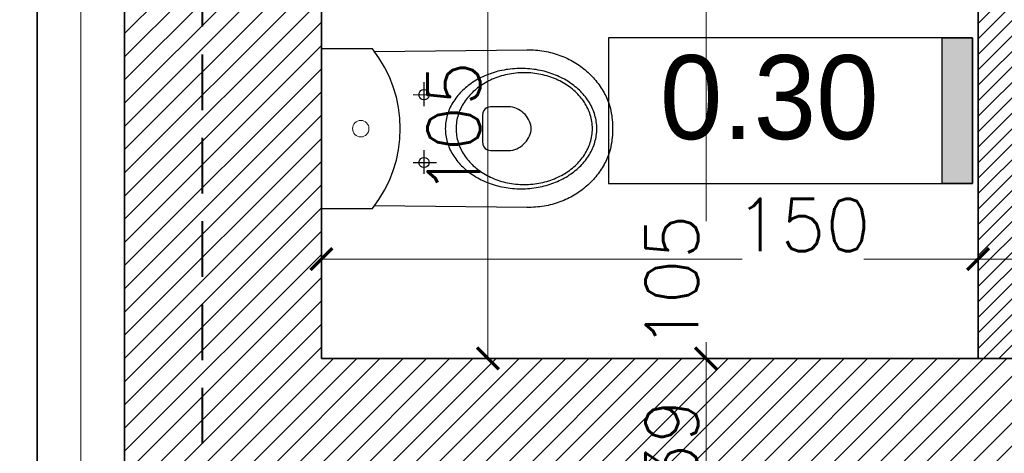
# Model space of a CAD drawing. Header units: millimetres. Extents: x -740 to 33545, y -26688 to 22494.
# Tile 105 of 256: x 8863 to 9088, y 10812 to 10911. Entities that reach past the tile are written whole.
import ezdxf

# ---------------------------------------------------------------- set-up
doc = ezdxf.new("R2010")
doc.units = ezdxf.units.MM
doc.header["$MEASUREMENT"] = 0
doc.linetypes.add('DASHED', pattern=[19.05, 12.7, -6.35])
doc.layers.get('Defpoints').update_dxf_attribs({"color": 252})
for name, color, linetype, lineweight in [('_IS_POZA_ZAKRESEM', 2, 'DASHED', 40), ('A_istniejące ściany', 252, 'Continuous', 35), ('A_izolacja', 252, 'Continuous', 9), ('l.wypełnien', 252, 'Continuous', 5), ('wymiarowanie', 252, 'Continuous', 9)]:
    doc.layers.add(name, color=color, linetype=linetype, lineweight=lineweight)
for name, color, linetype in [('tabelki opis', 252, 'Continuous'), ('WYPOSARZENIE', 252, 'Continuous'), ('WYPOSAŻENIE', 252, 'Continuous')]:
    doc.layers.add(name, color=color, linetype=linetype)
doc.styles.add('styl2', font='simplex.shx')
doc.linetypes.add('BATTING', pattern='A,0.00254,-2.54,[134,ltypeshp.shx,S=2.54,R=0,X=-2.54,Y=0],-5.08,[134,ltypeshp.shx,S=2.54,R=180,X=2.54,Y=0],-2.54', length=10.16254)
doc.dimstyles.new('Skala 1-50', dxfattribs={"dimtxt": 12, "dimasz": 5, "dimexe": 1, "dimexo": 1, "dimgap": 1.5, "dimtad": 1, "dimdec": 1, "dimrnd": 0.5, "dimtxsty": 'styl2', "dimblk": 'ARCHTICK', "dimcen": 5, "dimadec": 0, "dimazin": 0, "dimtfac": 1, "dimtdec": 1, "dimtmove": 1, "dimatfit": 3, "dimldrblk": 'ARCHTICK', "dimfxl": 0, "dimlwd": -1, "dimlwe": -1, "dimarcsym": 0})

# ---------------------------------------------------------------- blocks, each defined once
blk = doc.blocks.new('_ArchTick')
at = {"color": 0, "linetype": 'ByBlock', "const_width": 0.15}
blk.add_lwpolyline([(-0.5, -0.5), (0.5, 0.5)], dxfattribs=at)
blk = doc.blocks.new('*D1293')
at = {"layer": 'Defpoints', "color": 0}
for p in [(9005.94, 10833.52), (9020.04, 10833.52), (9005.05, 10794.52)]:
    blk.add_point(p, dxfattribs=at)
at = {"layer": 'wymiarowanie', "color": 0}
for p, q in [((9015.04, 10833.52), (9021.04, 10833.52)), ((9020.04, 10794.52), (9020.04, 10833.52)), ((9015.04, 10794.52), (9021.04, 10794.52))]:
    blk.add_line(p, q, dxfattribs=at)
at = {"layer": 'wymiarowanie', "color": 0, "xscale": 5, "yscale": 5, "zscale": 5}
for p, rotation in [((9020.04, 10833.52), 90), ((9020.04, 10794.52), 270)]:
    blk.add_blockref('_ArchTick', p, dxfattribs=dict(at, rotation=rotation))
at = {"layer": 'wymiarowanie', "color": 0, "insert": (9012.24, 10814.02), "char_height": 12, "attachment_point": 5, "rotation": 90, "style": 'styl2'}
blk.add_mtext('39', dxfattribs=at)
blk = doc.blocks.new('*D2067')
at = {"layer": 'Defpoints', "color": 0}
for p in [(8618.8, 11092.05), (8873.23, 11092.05), (8872.54, 10684.04)]:
    blk.add_point(p, dxfattribs=at)
at = {"layer": 'wymiarowanie', "color": 0}
for p, q in [((8623.8, 11092.05), (8617.8, 11092.05)), ((8618.8, 10684.04), (8618.8, 11092.05)), ((8623.8, 10684.04), (8617.8, 10684.04))]:
    blk.add_line(p, q, dxfattribs=at)
at = {"layer": 'wymiarowanie', "color": 0, "xscale": 5, "yscale": 5, "zscale": 5}
for p, rotation in [((8618.8, 11092.05), 90), ((8618.8, 10684.04), 270)]:
    blk.add_blockref('_ArchTick', p, dxfattribs=dict(at, rotation=rotation))
at = {"layer": 'wymiarowanie', "color": 0, "insert": (8611, 10888.05), "char_height": 12, "attachment_point": 5, "rotation": 90, "style": 'styl2'}
blk.add_mtext('408', dxfattribs=at)
blk = doc.blocks.new('*D2267')
at = {"layer": 'Defpoints', "color": 0}
for p in [(9002.4, 10938.52), (8998.07, 10833.52), (9020.04, 10833.52)]:
    blk.add_point(p, dxfattribs=at)
at = {"layer": 'wymiarowanie', "color": 0}
for p, q in [((9015.04, 10938.52), (9021.04, 10938.52)), ((9020.04, 10938.52), (9020.04, 10864.84)), ((9020.04, 10833.52), (9020.04, 10837.21)), ((9015.04, 10833.52), (9021.04, 10833.52))]:
    blk.add_line(p, q, dxfattribs=at)
at = {"layer": 'wymiarowanie', "color": 0, "xscale": 5, "yscale": 5, "zscale": 5}
for p, rotation in [((9020.04, 10938.52), 90), ((9020.04, 10833.52), 270)]:
    blk.add_blockref('_ArchTick', p, dxfattribs=dict(at, rotation=rotation))
at = {"layer": 'wymiarowanie', "color": 0, "insert": (9012.24, 10851.03), "char_height": 12, "attachment_point": 5, "rotation": 90, "style": 'styl2'}
blk.add_mtext('105', dxfattribs=at)
blk = doc.blocks.new('*D2273')
at = {"layer": 'Defpoints', "color": 0}
for p in [(9082.19, 10869.69), (9094.19, 10869.69), (9082.19, 10856.21)]:
    blk.add_point(p, dxfattribs=at)
at = {"layer": 'wymiarowanie', "color": 0}
for p, q in [((9082.19, 10861.21), (9082.19, 10855.21)), ((9094.19, 10861.21), (9094.19, 10855.21)), ((9094.19, 10856.21), (9082.19, 10856.21)), ((9094.19, 10856.21), (9123.82, 10856.21))]:
    blk.add_line(p, q, dxfattribs=at)
at = {"layer": 'wymiarowanie', "color": 0, "xscale": 5, "yscale": 5, "zscale": 5, "rotation": 180}
blk.add_blockref('_ArchTick', (9082.19, 10856.21), dxfattribs=at)
at = {"layer": 'wymiarowanie', "color": 0, "xscale": 5, "yscale": 5, "zscale": 5}
blk.add_blockref('_ArchTick', (9094.19, 10856.21), dxfattribs=at)
at = {"layer": 'wymiarowanie', "color": 0, "insert": (9114.56, 10863.86), "char_height": 12, "attachment_point": 5, "style": 'styl2'}
blk.add_mtext('12', dxfattribs=at)
blk = doc.blocks.new('*D2274')
at = {"layer": 'Defpoints', "color": 0}
for p in [(9082.19, 10869.69), (8932.19, 10864.64), (8932.19, 10856.21)]:
    blk.add_point(p, dxfattribs=at)
at = {"layer": 'wymiarowanie', "color": 0}
for p, q in [((8932.19, 10861.21), (8932.19, 10855.21)), ((9082.19, 10861.21), (9082.19, 10855.21)), ((8932.19, 10856.21), (9028.26, 10856.21)), ((9082.19, 10856.21), (9056.1, 10856.21))]:
    blk.add_line(p, q, dxfattribs=at)
at = {"layer": 'wymiarowanie', "color": 0, "xscale": 5, "yscale": 5, "zscale": 5, "rotation": 180}
blk.add_blockref('_ArchTick', (8932.19, 10856.21), dxfattribs=at)
at = {"layer": 'wymiarowanie', "color": 0, "xscale": 5, "yscale": 5, "zscale": 5}
blk.add_blockref('_ArchTick', (9082.19, 10856.21), dxfattribs=at)
at = {"layer": 'wymiarowanie', "color": 0, "insert": (9042.18, 10864.01), "char_height": 12, "attachment_point": 5, "style": 'styl2'}
blk.add_mtext('150', dxfattribs=at)
blk = doc.blocks.new('*D2702')
at = {"layer": 'Defpoints', "color": 0}
for p in [(8948.25, 10938.52), (8955.68, 10833.52), (8970.2, 10833.52)]:
    blk.add_point(p, dxfattribs=at)
at = {"layer": 'wymiarowanie', "color": 0}
for p, q in [((8965.2, 10938.52), (8971.2, 10938.52)), ((8970.2, 10938.52), (8970.2, 10833.52)), ((8965.2, 10833.52), (8971.2, 10833.52))]:
    blk.add_line(p, q, dxfattribs=at)
at = {"layer": 'wymiarowanie', "color": 0, "xscale": 5, "yscale": 5, "zscale": 5}
for p, rotation in [((8970.2, 10938.52), 90), ((8970.2, 10833.52), 270)]:
    blk.add_blockref('_ArchTick', p, dxfattribs=dict(at, rotation=rotation))
at = {"layer": 'wymiarowanie', "color": 0, "insert": (8962.4, 10886.02), "char_height": 12, "attachment_point": 5, "rotation": 90, "style": 'styl2'}
blk.add_mtext('105', dxfattribs=at)

msp = doc.modelspace()

# ---------------------------------------------------------------- hatches: boundary and pattern name
at = {"layer": 'l.wypełnien'}
h = msp.add_hatch(dxfattribs=at)
h.set_pattern_fill('ANSI31', color=256, scale=30, style=0)
edge = h.paths.add_edge_path()
edge.add_line((8932.19, 10920.7), (8932.19, 10978.67))
edge.add_line((8932.19, 10978.67), (8932.19, 11023.17))
edge.add_line((8932.19, 11023.17), (8932.19, 11086.55))
edge.add_line((8932.19, 11086.55), (8932.19, 11090.05))
edge.add_line((8932.19, 11090.05), (8887.19, 11090.05))
edge.add_line((8887.19, 11090.05), (8887.19, 10920.7))
edge.add_line((8887.19, 10920.7), (8932.19, 10920.7))
h.paths.add_polyline_path([(9644.52, 11095.63), (9645.19, 11095.63), (9645.19, 11322.32), (9879.19, 11322.32), (9879.19, 11234.32), (9924.19, 11234.32), (9924.19, 11368.7), (9592.09, 11368.7), (9506.19, 11368.7), (9506.19, 11323.52), (9604.19, 11323.52), (9604.19, 11095.63)])
h.paths.add_polyline_path([(8887.19, 10686.04), (8932.19, 10686.04), (8932.19, 10794.52), (9246.19, 10794.52), (9246.19, 10833.52), (9259.19, 10833.52), (9259.19, 10907.02), (9235.19, 10907.02), (9235.19, 10833.52), (8932.19, 10833.52), (8932.19, 10920.7), (8887.19, 10920.7)])
h.paths.add_polyline_path([(8975.77, 11323.52), (9235.19, 11323.52), (9259.19, 11323.52), (9360.94, 11323.52), (9360.94, 11368.7), (8975.77, 11368.7)])
h.paths.add_polyline_path([(8887.19, 11368.7), (8887.19, 11236.3), (8907.93, 11236.3), (8932.19, 11236.3), (8932.19, 11323.52), (8975.77, 11323.52), (8975.77, 11368.7)])
h.paths.add_polyline_path([(9604.19, 11095.63), (9644.52, 11095.63), (9644.52, 11090.06), (9645.19, 11090.06), (9645.19, 11005.43), (9612.19, 11005.43), (9612.19, 11018.43), (9604.19, 11018.43)])
h.paths.add_polyline_path([(9924.19, 11095.63), (9924.19, 11158.89), (9879.19, 11158.89), (9879.19, 11095.63)])
h.paths.add_polyline_path([(9246.19, 10833.52), (9246.19, 10794.52), (9266.19, 10794.52), (9266.19, 10833.52)])
h.paths.add_polyline_path([(9879.19, 11078.49), (9924.19, 11078.59), (9924.19, 11095.63), (9879.19, 11095.63)])
h.paths.add_polyline_path([(9259.19, 10907.02), (9259.19, 10927.02), (9250.18, 10927.02), (9235.19, 10927.02), (9235.19, 10907.02)])
h.paths.add_polyline_path([(9235.19, 11072.32), (9235.19, 11052.32), (9259.19, 11052.32), (9259.19, 11072.32)])
h.paths.add_polyline_path([(9235.19, 11029.02), (9250.18, 11029.02), (9259.19, 11029.02), (9259.19, 11035.15), (9259.19, 11049.02), (9235.19, 11049.02)])
h.paths.add_polyline_path([(9235.19, 11323.52), (9235.19, 11303.52), (9259.19, 11303.52), (9259.19, 11323.52)])
h.paths.add_polyline_path([(9235.19, 11186.92), (9259.19, 11186.92), (9259.19, 11186.92), (9259.19, 11191.52), (9259.19, 11199.52), (9259.19, 11199.52), (9235.19, 11199.52), (9235.19, 11191.52)])
h.paths.add_polyline_path([(9235.19, 11174.32), (9247.19, 11174.32), (9259.19, 11174.32), (9259.19, 11174.32), (9259.19, 11186.92), (9259.19, 11186.92), (9235.19, 11186.92), (9235.19, 11174.32)])
h.paths.add_polyline_path([(9259.19, 11049.02), (9259.19, 11051.92), (9259.19, 11052.32), (9235.19, 11052.32), (9235.19, 11049.02), (9259.19, 11049.02)])
h = msp.add_hatch(dxfattribs=at)
h.set_pattern_fill('ANSI31', color=256, scale=20, style=0)
h.paths.add_polyline_path([(9094.19, 10833.52), (9094.19, 11054.32), (9235.19, 11054.32), (9235.19, 11066.32), (9077.19, 11066.32), (9077.19, 11054.32), (9082.19, 11054.32), (9082.19, 10946.52), (9077.19, 10946.52), (9077.19, 10938.52), (9082.19, 10938.52), (9082.19, 10833.52), (9094.19, 10833.52)])
h.paths.add_polyline_path([(9384.19, 10958.52), (9451.64, 10958.52), (9451.64, 10966.52), (9392.19, 10966.52), (9392.19, 11081.52), (9604.19, 11081.52), (9604.19, 11089.52), (9392.19, 11089.52), (9392.19, 11094.52), (9384.19, 11094.52)])
h.paths.add_polyline_path([(9612.19, 11005.43), (9645.19, 11005.43), (9645.19, 10990.32), (9645.19, 10978.32), (9645.19, 10951.32), (9604.19, 10951.32), (9604.19, 10958.52), (9543.64, 10958.52), (9543.64, 10966.52), (9604.19, 10966.52), (9604.19, 11018.43), (9612.19, 11018.43)])
h.paths.add_polyline_path([(8932.19, 11054.32), (8975.19, 11054.32), (8975.19, 11066.32), (8932.19, 11066.32)])
h.paths.add_polyline_path([(8932.19, 10938.52), (8985.19, 10938.52), (8985.19, 10946.52), (8932.19, 10946.52)])
at = {"layer": 'tabelki opis'}
msp.add_hatch(color=256, dxfattribs=at).paths.add_polyline_path([(9080.94, 10873.51), (9080.94, 10906.78), (9073.97, 10906.78), (9073.97, 10873.51)])

# ---------------------------------------------------------------- linework, layer by layer
at = {"layer": '_IS_POZA_ZAKRESEM'}
msp.add_line((8904.92, 11341.13), (8904.92, 10380.33), dxfattribs=at)
at = {"layer": 'A_istniejące ściany'}
for points in [[(8887.19, 11090.05), (8887.19, 10686.04)], [(8932.19, 10833.52), (8932.19, 11090.05)], [(9082.19, 10833.52), (9082.19, 10938.52)], [(9235.19, 10833.52), (8932.19, 10833.52)]]:
    msp.add_lwpolyline(points, dxfattribs=at)
at = {"layer": 'A_izolacja', "lineweight": 35}
msp.add_lwpolyline([(8867.19, 11092.05), (8867.19, 10684.04)], dxfattribs=at)
at = {"layer": 'A_izolacja', "linetype": 'BATTING', "ltscale": 0.1}
msp.add_lwpolyline([(8877.19, 11090.05), (8877.19, 10684.04)], dxfattribs=at)
at = {"layer": 'tabelki opis'}
msp.add_lwpolyline([(9080.94, 10906.78), (8997.78, 10906.78), (8997.78, 10873.51), (9080.94, 10873.51), (9080.94, 10906.78)], dxfattribs=at)
msp.add_lwpolyline([(9080.94, 10873.51), (9073.97, 10873.51), (9073.97, 10906.78), (9080.94, 10906.78)], close=True, dxfattribs=at)
at = {"layer": 'wymiarowanie'}
msp.add_circle((8941.15, 10886.02), 1.88, dxfattribs=at)
at = {"layer": 'WYPOSARZENIE'}
msp.add_lwpolyline([(8932.19, 10904.27), (8932.19, 10867.77), (8943.8, 10867.77, 0.349919), (8943.8, 10904.27), (8932.19, 10904.27)], format="xyb", dxfattribs=at)
at = {"layer": 'WYPOSAŻENIE'}
for points in [[(8944.3, 10903.63), (8979.07, 10904.03), (8979.58, 10904.03), (8980.09, 10904.02), (8980.59, 10904), (8981.09, 10903.97), (8981.58, 10903.92), (8982.07, 10903.87), (8982.55, 10903.8), (8983.03, 10903.73), (8983.51, 10903.64), (8983.97, 10903.55), (8984.44, 10903.44), (8984.89, 10903.32), (8985.35, 10903.2), (8985.79, 10903.06), (8986.24, 10902.92), (8986.67, 10902.76), (8987.1, 10902.6), (8987.52, 10902.42), (8987.94, 10902.24), (8988.35, 10902.05), (8988.76, 10901.85), (8989.16, 10901.65), (8989.55, 10901.43), (8989.93, 10901.21), (8990.31, 10900.97), (8990.68, 10900.74), (8991.05, 10900.49), (8991.41, 10900.23), (8991.76, 10899.97), (8992.1, 10899.7), (8992.44, 10899.43), (8992.76, 10899.15), (8993.09, 10898.86), (8993.4, 10898.56), (8993.7, 10898.26), (8994, 10897.96), (8994.29, 10897.64), (8994.57, 10897.32), (8994.85, 10897), (8995.11, 10896.67), (8995.37, 10896.34), (8995.62, 10896), (8995.86, 10895.65), (8996.09, 10895.3), (8996.31, 10894.95), (8996.53, 10894.59), (8996.73, 10894.22), (8996.92, 10893.86), (8997.11, 10893.49), (8997.29, 10893.11), (8997.46, 10892.73), (8997.61, 10892.35), (8997.76, 10891.97), (8997.9, 10891.58), (8997.9, 10891.58), (8998.05, 10891.1), (8998.18, 10890.61), (8998.3, 10890.1), (8998.4, 10889.58), (8998.48, 10889.06), (8998.55, 10888.53), (8998.6, 10888.01), (8998.64, 10887.49), (8998.67, 10886.99), (8998.68, 10886.49), (8998.69, 10886.02), (8998.69, 10886.02), (8998.68, 10885.54), (8998.67, 10885.05), (8998.64, 10884.54), (8998.6, 10884.03), (8998.55, 10883.5), (8998.48, 10882.98), (8998.4, 10882.46), (8998.3, 10881.94), (8998.18, 10881.43), (8998.05, 10880.94), (8997.9, 10880.46), (8997.76, 10880.07), (8997.61, 10879.69), (8997.45, 10879.3), (8997.29, 10878.93), (8997.11, 10878.55), (8996.92, 10878.18), (8996.73, 10877.81), (8996.52, 10877.45), (8996.31, 10877.09), (8996.09, 10876.74), (8995.86, 10876.39), (8995.62, 10876.04), (8995.37, 10875.7), (8995.11, 10875.37), (8994.85, 10875.04), (8994.57, 10874.71), (8994.29, 10874.39), (8994, 10874.08), (8993.7, 10873.77), (8993.4, 10873.47), (8993.08, 10873.18), (8992.76, 10872.89), (8992.43, 10872.61), (8992.1, 10872.33), (8991.75, 10872.07), (8991.4, 10871.8), (8991.05, 10871.55), (8990.68, 10871.3), (8990.31, 10871.06), (8989.93, 10870.83), (8989.54, 10870.61), (8989.15, 10870.39), (8988.75, 10870.19), (8988.35, 10869.99), (8987.94, 10869.8), (8987.52, 10869.62), (8987.1, 10869.44), (8986.67, 10869.28), (8986.23, 10869.12), (8985.79, 10868.98), (8985.34, 10868.84), (8984.89, 10868.72), (8984.43, 10868.6), (8983.97, 10868.49), (8983.5, 10868.4), (8983.03, 10868.31), (8982.55, 10868.24), (8982.07, 10868.17), (8981.58, 10868.12), (8981.08, 10868.07), (8980.59, 10868.04), (8980.08, 10868.02), (8979.58, 10868.01), (8979.07, 10868.02), (8979.07, 10868.02), (8944.3, 10868.41)], [(8955.63, 10891.18), (8955.63, 10896.63)], [(8953.11, 10893.79), (8958.43, 10893.78)], [(8955.62, 10875.68), (8955.62, 10881.13)], [(8953.11, 10878.28), (8958.43, 10878.28)]]:
    msp.add_lwpolyline(points, dxfattribs=at)
for points in [[(8960.47, 10886.02), (8960.48, 10885.62), (8960.5, 10885.23), (8960.54, 10884.84), (8960.58, 10884.45), (8960.65, 10884.06), (8960.72, 10883.68), (8960.81, 10883.3), (8960.91, 10882.93), (8961.03, 10882.56), (8961.16, 10882.19), (8961.3, 10881.83), (8961.45, 10881.47), (8961.61, 10881.11), (8961.79, 10880.76), (8961.98, 10880.42), (8962.18, 10880.08), (8962.39, 10879.74), (8962.61, 10879.41), (8962.84, 10879.09), (8963.08, 10878.77), (8963.34, 10878.46), (8963.6, 10878.15), (8963.87, 10877.85), (8964.16, 10877.55), (8964.45, 10877.26), (8964.75, 10876.98), (8965.06, 10876.7), (8965.39, 10876.44), (8965.72, 10876.17), (8966.05, 10875.92), (8966.4, 10875.67), (8966.76, 10875.43), (8967.12, 10875.2), (8967.49, 10874.97), (8967.87, 10874.75), (8968.26, 10874.54), (8968.65, 10874.34), (8969.05, 10874.15), (8969.46, 10873.96), (8969.88, 10873.79), (8970.3, 10873.62), (8970.73, 10873.46), (8971.16, 10873.31), (8971.6, 10873.17), (8972.05, 10873.04), (8972.5, 10872.92), (8972.95, 10872.81), (8973.42, 10872.71), (8973.88, 10872.62), (8974.36, 10872.54), (8974.83, 10872.47), (8975.31, 10872.41), (8975.8, 10872.36), (8976.29, 10872.32), (8976.78, 10872.29), (8977.28, 10872.27), (8977.78, 10872.27), (8977.78, 10872.27), (8978.28, 10872.27), (8978.77, 10872.29), (8979.27, 10872.32), (8979.75, 10872.36), (8980.24, 10872.41), (8980.72, 10872.47), (8981.2, 10872.54), (8981.67, 10872.62), (8982.14, 10872.71), (8982.6, 10872.81), (8983.05, 10872.92), (8983.51, 10873.04), (8983.95, 10873.17), (8984.39, 10873.31), (8984.83, 10873.46), (8985.25, 10873.62), (8985.68, 10873.79), (8986.09, 10873.96), (8986.5, 10874.15), (8986.9, 10874.34), (8987.29, 10874.54), (8987.68, 10874.75), (8988.06, 10874.97), (8988.43, 10875.19), (8988.8, 10875.43), (8989.15, 10875.67), (8989.5, 10875.92), (8989.84, 10876.17), (8990.17, 10876.43), (8990.49, 10876.7), (8990.8, 10876.98), (8991.1, 10877.26), (8991.4, 10877.55), (8991.68, 10877.85), (8991.95, 10878.15), (8992.22, 10878.45), (8992.47, 10878.77), (8992.71, 10879.09), (8992.95, 10879.41), (8993.17, 10879.74), (8993.38, 10880.08), (8993.58, 10880.42), (8993.76, 10880.76), (8993.94, 10881.11), (8994.1, 10881.47), (8994.26, 10881.82), (8994.4, 10882.19), (8994.52, 10882.55), (8994.64, 10882.93), (8994.74, 10883.3), (8994.83, 10883.68), (8994.91, 10884.06), (8994.97, 10884.45), (8995.02, 10884.84), (8995.05, 10885.23), (8995.07, 10885.62), (8995.08, 10886.02), (8995.08, 10886.02), (8995.07, 10886.42), (8995.05, 10886.81), (8995.02, 10887.2), (8994.97, 10887.59), (8994.91, 10887.98), (8994.83, 10888.36), (8994.74, 10888.74), (8994.64, 10889.11), (8994.52, 10889.48), (8994.4, 10889.85), (8994.26, 10890.21), (8994.1, 10890.57), (8993.94, 10890.93), (8993.76, 10891.28), (8993.58, 10891.62), (8993.38, 10891.96), (8993.17, 10892.3), (8992.95, 10892.63), (8992.71, 10892.95), (8992.47, 10893.27), (8992.22, 10893.58), (8991.95, 10893.89), (8991.68, 10894.19), (8991.4, 10894.49), (8991.1, 10894.78), (8990.8, 10895.06), (8990.49, 10895.34), (8990.17, 10895.61), (8989.84, 10895.87), (8989.5, 10896.12), (8989.15, 10896.37), (8988.8, 10896.61), (8988.43, 10896.84), (8988.06, 10897.07), (8987.68, 10897.29), (8987.3, 10897.5), (8986.9, 10897.7), (8986.5, 10897.89), (8986.09, 10898.08), (8985.68, 10898.25), (8985.26, 10898.42), (8984.83, 10898.58), (8984.39, 10898.73), (8983.95, 10898.87), (8983.51, 10899), (8983.06, 10899.12), (8982.6, 10899.23), (8982.14, 10899.33), (8981.67, 10899.42), (8981.2, 10899.5), (8980.72, 10899.57), (8980.24, 10899.63), (8979.76, 10899.68), (8979.27, 10899.72), (8978.77, 10899.75), (8978.28, 10899.77), (8977.78, 10899.77), (8977.78, 10899.77), (8977.28, 10899.77), (8976.78, 10899.75), (8976.29, 10899.72), (8975.8, 10899.68), (8975.31, 10899.63), (8974.83, 10899.57), (8974.36, 10899.5), (8973.89, 10899.42), (8973.42, 10899.33), (8972.96, 10899.23), (8972.5, 10899.12), (8972.05, 10899), (8971.6, 10898.87), (8971.16, 10898.73), (8970.73, 10898.58), (8970.3, 10898.42), (8969.88, 10898.25), (8969.46, 10898.08), (8969.06, 10897.89), (8968.65, 10897.7), (8968.26, 10897.5), (8967.87, 10897.29), (8967.49, 10897.07), (8967.12, 10896.85), (8966.76, 10896.61), (8966.4, 10896.37), (8966.06, 10896.12), (8965.72, 10895.87), (8965.39, 10895.61), (8965.07, 10895.34), (8964.75, 10895.06), (8964.45, 10894.78), (8964.16, 10894.49), (8963.87, 10894.2), (8963.6, 10893.89), (8963.34, 10893.59), (8963.08, 10893.27), (8962.84, 10892.95), (8962.61, 10892.63), (8962.39, 10892.3), (8962.18, 10891.96), (8961.98, 10891.62), (8961.79, 10891.28), (8961.61, 10890.93), (8961.45, 10890.58), (8961.3, 10890.22), (8961.16, 10889.85), (8961.03, 10889.49), (8960.92, 10889.12), (8960.81, 10888.74), (8960.72, 10888.36), (8960.65, 10887.98), (8960.59, 10887.59), (8960.54, 10887.21), (8960.5, 10886.81), (8960.48, 10886.42), (8960.47, 10886.02)], [(8962.93, 10886.02), (8962.94, 10885.62), (8962.96, 10885.22), (8963, 10884.82), (8963.05, 10884.42), (8963.12, 10884.03), (8963.2, 10883.65), (8963.3, 10883.26), (8963.41, 10882.88), (8963.53, 10882.51), (8963.67, 10882.14), (8963.82, 10881.77), (8963.98, 10881.41), (8964.16, 10881.06), (8964.35, 10880.71), (8964.55, 10880.36), (8964.76, 10880.03), (8964.99, 10879.69), (8965.22, 10879.37), (8965.47, 10879.05), (8965.73, 10878.73), (8966, 10878.43), (8966.28, 10878.13), (8966.57, 10877.83), (8966.87, 10877.55), (8967.18, 10877.27), (8967.5, 10877), (8967.83, 10876.73), (8968.17, 10876.48), (8968.52, 10876.23), (8968.88, 10875.99), (8969.24, 10875.76), (8969.62, 10875.54), (8970, 10875.33), (8970.39, 10875.13), (8970.79, 10874.93), (8971.19, 10874.75), (8971.6, 10874.58), (8972.02, 10874.41), (8972.45, 10874.26), (8972.88, 10874.11), (8973.32, 10873.98), (8973.77, 10873.85), (8974.22, 10873.74), (8974.67, 10873.64), (8975.13, 10873.55), (8975.6, 10873.47), (8976.07, 10873.4), (8976.55, 10873.35), (8977.03, 10873.31), (8977.52, 10873.27), (8978, 10873.26), (8978.5, 10873.25), (8978.5, 10873.25), (8978.99, 10873.26), (8979.48, 10873.27), (8979.96, 10873.31), (8980.45, 10873.35), (8980.92, 10873.4), (8981.39, 10873.47), (8981.86, 10873.55), (8982.32, 10873.64), (8982.78, 10873.74), (8983.23, 10873.85), (8983.67, 10873.98), (8984.11, 10874.11), (8984.55, 10874.25), (8984.97, 10874.41), (8985.39, 10874.57), (8985.8, 10874.75), (8986.21, 10874.93), (8986.61, 10875.13), (8987, 10875.33), (8987.38, 10875.54), (8987.75, 10875.76), (8988.12, 10875.99), (8988.48, 10876.23), (8988.83, 10876.48), (8989.17, 10876.73), (8989.5, 10877), (8989.82, 10877.27), (8990.13, 10877.55), (8990.43, 10877.83), (8990.72, 10878.12), (8991, 10878.42), (8991.27, 10878.73), (8991.53, 10879.04), (8991.77, 10879.37), (8992.01, 10879.69), (8992.24, 10880.02), (8992.45, 10880.36), (8992.65, 10880.71), (8992.84, 10881.06), (8993.01, 10881.41), (8993.18, 10881.77), (8993.33, 10882.14), (8993.46, 10882.51), (8993.59, 10882.88), (8993.7, 10883.26), (8993.79, 10883.64), (8993.87, 10884.03), (8993.94, 10884.42), (8993.99, 10884.82), (8994.03, 10885.21), (8994.06, 10885.61), (8994.06, 10886.02), (8994.06, 10886.02), (8994.06, 10886.42), (8994.03, 10886.82), (8994, 10887.22), (8993.94, 10887.62), (8993.87, 10888.01), (8993.79, 10888.4), (8993.7, 10888.78), (8993.59, 10889.16), (8993.46, 10889.53), (8993.33, 10889.9), (8993.18, 10890.27), (8993.01, 10890.63), (8992.84, 10890.98), (8992.65, 10891.33), (8992.45, 10891.68), (8992.24, 10892.01), (8992.01, 10892.35), (8991.78, 10892.67), (8991.53, 10892.99), (8991.27, 10893.31), (8991, 10893.61), (8990.72, 10893.91), (8990.43, 10894.21), (8990.13, 10894.49), (8989.82, 10894.77), (8989.5, 10895.04), (8989.17, 10895.31), (8988.83, 10895.56), (8988.48, 10895.81), (8988.12, 10896.05), (8987.76, 10896.28), (8987.38, 10896.5), (8987, 10896.71), (8986.61, 10896.91), (8986.21, 10897.11), (8985.81, 10897.29), (8985.39, 10897.47), (8984.97, 10897.63), (8984.55, 10897.79), (8984.12, 10897.93), (8983.68, 10898.06), (8983.23, 10898.19), (8982.78, 10898.3), (8982.32, 10898.4), (8981.86, 10898.49), (8981.4, 10898.57), (8980.92, 10898.64), (8980.45, 10898.69), (8979.97, 10898.74), (8979.48, 10898.77), (8978.99, 10898.79), (8978.5, 10898.79), (8978.5, 10898.79), (8978.01, 10898.79), (8977.52, 10898.77), (8977.03, 10898.74), (8976.55, 10898.69), (8976.08, 10898.64), (8975.6, 10898.57), (8975.14, 10898.49), (8974.67, 10898.4), (8974.22, 10898.3), (8973.77, 10898.19), (8973.32, 10898.06), (8972.88, 10897.93), (8972.45, 10897.79), (8972.02, 10897.63), (8971.6, 10897.47), (8971.19, 10897.29), (8970.79, 10897.11), (8970.39, 10896.91), (8970, 10896.71), (8969.62, 10896.5), (8969.24, 10896.28), (8968.88, 10896.05), (8968.52, 10895.81), (8968.17, 10895.56), (8967.83, 10895.31), (8967.5, 10895.04), (8967.18, 10894.77), (8966.87, 10894.5), (8966.57, 10894.21), (8966.28, 10893.92), (8966, 10893.62), (8965.73, 10893.31), (8965.47, 10893), (8965.22, 10892.68), (8964.99, 10892.35), (8964.76, 10892.02), (8964.55, 10891.68), (8964.35, 10891.33), (8964.16, 10890.98), (8963.98, 10890.63), (8963.82, 10890.27), (8963.67, 10889.9), (8963.53, 10889.53), (8963.41, 10889.16), (8963.3, 10888.78), (8963.2, 10888.4), (8963.12, 10888.01), (8963.06, 10887.62), (8963, 10887.23), (8962.96, 10886.83), (8962.94, 10886.43), (8962.93, 10886.02)], [(8955.63, 10894.93), (8956.04, 10894.87), (8956.36, 10894.7), (8956.59, 10894.44), (8956.73, 10894.12), (8956.78, 10893.78), (8956.73, 10893.44), (8956.59, 10893.13), (8956.36, 10892.87), (8956.04, 10892.7), (8955.63, 10892.63), (8955.21, 10892.7), (8954.89, 10892.87), (8954.66, 10893.13), (8954.52, 10893.44), (8954.48, 10893.78), (8954.52, 10894.13), (8954.66, 10894.44), (8954.89, 10894.7), (8955.21, 10894.87), (8955.63, 10894.93)], [(8968.98, 10885.79), (8968.98, 10883.1), (8969.07, 10882.41), (8969.29, 10881.89), (8969.61, 10881.51), (8969.99, 10881.27), (8970.4, 10881.12), (8970.8, 10881.05), (8971.16, 10881.03), (8974.92, 10881.02), (8975.4, 10881.05), (8975.87, 10881.13), (8976.33, 10881.26), (8976.78, 10881.43), (8977.21, 10881.64), (8977.61, 10881.89), (8978, 10882.17), (8978.36, 10882.48), (8978.69, 10882.82), (8979, 10883.18), (8979.27, 10883.56), (8979.5, 10883.95), (8979.7, 10884.36), (8979.86, 10884.77), (8979.98, 10885.19), (8980.05, 10885.6), (8980.07, 10886.02), (8980.05, 10886.43), (8979.98, 10886.85), (8979.86, 10887.27), (8979.7, 10887.68), (8979.5, 10888.08), (8979.26, 10888.48), (8978.99, 10888.86), (8978.69, 10889.22), (8978.35, 10889.56), (8977.99, 10889.87), (8977.6, 10890.15), (8977.19, 10890.4), (8976.76, 10890.61), (8976.32, 10890.78), (8975.85, 10890.91), (8975.38, 10890.99), (8974.89, 10891.02), (8971.14, 10891.02), (8970.79, 10891), (8970.4, 10890.93), (8969.99, 10890.78), (8969.61, 10890.54), (8969.29, 10890.16), (8969.07, 10889.64), (8968.98, 10888.95)], [(8955.62, 10879.43), (8956.04, 10879.37), (8956.36, 10879.19), (8956.59, 10878.93), (8956.73, 10878.62), (8956.78, 10878.28), (8956.73, 10877.94), (8956.59, 10877.63), (8956.36, 10877.37), (8956.04, 10877.19), (8955.62, 10877.13), (8955.21, 10877.19), (8954.89, 10877.37), (8954.66, 10877.63), (8954.52, 10877.94), (8954.47, 10878.28), (8954.52, 10878.62), (8954.66, 10878.93), (8954.89, 10879.19), (8955.21, 10879.37), (8955.62, 10879.43)]]:
    msp.add_lwpolyline(points, close=True, dxfattribs=at)

# ---------------------------------------------------------------- texts
at = {"layer": 'tabelki opis', "insert": (9009.5, 10902.82), "char_height": 19.2, "width": 56.7, "attachment_point": 1}
msp.add_mtext('{\\fCentury Gothic|b0|i0|c238|p34;0.30}', dxfattribs=at)
at = {"layer": 'wymiarowanie', "insert": (2065.54, 10895.53), "char_height": 12, "width": 621.5287, "attachment_point": 1}
msp.add_mtext('\\pi621.52874;{\\fCentury Gothic|b0|i0|c238|p34;}\\P{\\fCentury Gothic|b0|i0|c238|p34;Daszek szklany systemowy o wym. 200 x 120 cm wykonany ze szkła }{\\fCentury Gothic|b0|i0|c238|p34;bezpiecznego 6.6.3 ESG/VSG}\\P{\\fCentury Gothic|b0|i0|c238|p34;mocowany na wspornikach w konstrukcji stalowej }\\P{\\fCentury Gothic|b0|i0|c238|p34;ocynkowancy i malowanych proszkowo w kolorze RAL 7016}', dxfattribs=at)

# ---------------------------------------------------------------- dimensions: what is measured, and where the dimension line sits
at = {"layer": 'wymiarowanie'}
for base, p1, p2, picture, middle in [((8618.8, 11092.05), (8872.54, 10684.04), (8873.23, 11092.05), '*D2067', (8611, 10888.05)), ((8970.2, 10833.52), (8948.25, 10938.52), (8955.68, 10833.52), '*D2702', (8962.4, 10886.02)), ((9020.04, 10833.52), (9005.05, 10794.52), (9005.94, 10833.52), '*D1293', (9012.24, 10814.02))]:
    dim = msp.add_linear_dim(base=base, p1=p1, p2=p2, angle=90, dimstyle='Skala 1-50', dxfattribs=at)
    dim.commit()
    dim.dimension.update_dxf_attribs({"geometry": picture, "text_midpoint": middle})
dim = msp.add_linear_dim(base=(9020.04, 10833.52), p1=(9002.4, 10938.52), p2=(8998.07, 10833.52), angle=90, dimstyle='Skala 1-50', dxfattribs=at)
dim.commit()
dim.dimension.update_dxf_attribs({"geometry": '*D2267', "text_midpoint": (9020.04, 10851.03), "dimtype": 160})
for base, p1, p2, picture, middle in [((8932.19, 10856.21), (9082.19, 10869.69), (8932.19, 10864.64), '*D2274', (9042.18, 10856.21)), ((9082.19, 10856.21), (9094.19, 10869.69), (9082.19, 10869.69), '*D2273', (9114.56, 10856.21))]:
    dim = msp.add_linear_dim(base=base, p1=p1, p2=p2, dimstyle='Skala 1-50', dxfattribs=at)
    dim.commit()
    dim.dimension.update_dxf_attribs({"geometry": picture, "text_midpoint": middle, "dimtype": 160})

doc.saveas('drawing.dxf')
